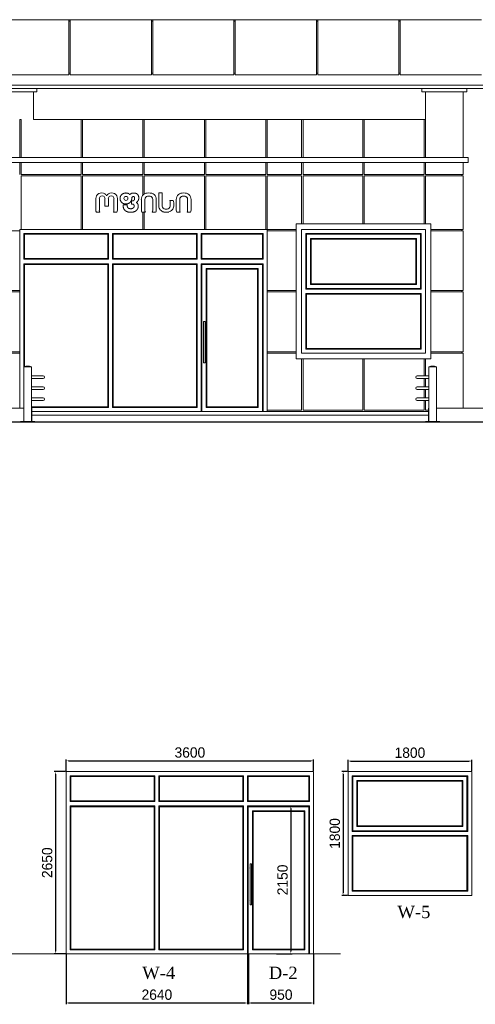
# Model space of a CAD drawing. Header units: feet. Extents: x 1702076 to 2088321, y 4853006 to 4922488.
# Tile 11 of 25: x 1839620 to 1846246, y 4853061 to 4867380. Entities that reach past the tile are written whole.
import ezdxf

# ---------------------------------------------------------------- set-up
doc = ezdxf.new("R2010")
doc.units = ezdxf.units.FT
doc.header["$MEASUREMENT"] = 0
doc.header["$PDMODE"] = 98
doc.header["$PDSIZE"] = 0.3
doc.dimstyles.new('ISO-25', dxfattribs={"dimscale": 15, "dimtxt": 20, "dimasz": 2.5, "dimexe": 1.25, "dimexo": 0.625, "dimgap": 3, "dimtad": 1, "dimdec": 0, "dimtxsty": 'Standard', "dimcen": 2.5, "dimadec": 0, "dimazin": 0, "dimtfac": 1, "dimtdec": 0, "dimtmove": 0, "dimatfit": 3, "dimfxl": 1.25, "dimarcsym": 0})

# ---------------------------------------------------------------- blocks, each defined once
blk = doc.blocks.new('A$Cb9313e93')
at = {"color": 0, "linetype": 'Continuous', "lineweight": 0, "extrusion": (0, 1, 0)}
for p, q in [((40888, 5965), (39708, 5965)), ((40888, 5965), (40908, 5965)), ((40888, 5965), (40888, 5165)), ((40908, 5945), (40888, 5945)), ((42088, 5965), (40908, 5965)), ((40908, 5165), (40908, 5965)), ((42088, 5965), (42108, 5965)), ((42088, 5965), (42088, 5165)), ((42108, 5945), (42088, 5945)), ((43288, 5965), (42108, 5965)), ((42108, 5165), (42108, 5965)), ((43308, 5965), (43288, 5965)), ((43288, 5965), (43288, 5165)), ((43308, 5945), (43288, 5945)), ((44488, 5965), (43308, 5965)), ((43308, 5165), (43308, 5965)), ((44508, 5965), (44488, 5965)), ((44488, 5965), (44488, 5165)), ((44508, 5945), (44488, 5945)), ((44508, 5965), (45688, 5965)), ((44508, 5965), (44508, 5165)), ((45708, 5965), (45688, 5965)), ((45688, 5165), (45688, 5965)), ((45688, 5945), (45708, 5945)), ((45708, 5965), (46888, 5965)), ((45708, 5965), (45708, 5165)), ((39708, 5165), (40888, 5165)), ((40888, 5185), (40908, 5185)), ((40908, 5165), (42088, 5165)), ((42088, 5185), (42108, 5185)), ((42108, 5165), (43288, 5165)), ((43288, 5185), (43308, 5185)), ((43308, 5165), (44488, 5165)), ((44508, 5185), (44488, 5185)), ((45688, 5165), (44508, 5165)), ((45708, 5185), (45688, 5185)), ((46888, 5165), (45708, 5165)), ((33248, 5015), (53348, 5015)), ((33248, 5015), (53348, 5015)), ((53348, 4965), (33248, 4965)), ((39773, 4915), (40423, 4915)), ((40373, 4515), (40373, 4915)), ((40423, 4915), (40423, 4965)), ((46023, 4915), (46023, 4965)), ((46673, 4915), (46023, 4915)), ((46073, 4915), (46073, 3960)), ((46623, 3960), (46623, 4915)), ((46673, 4915), (46673, 4965)), ((40173, 3960), (40173, 4515)), ((40173, 4515), (40193, 4515)), ((40193, 3960), (40193, 4515)), ((41068, 4515), (40373, 4515)), ((41068, 4515), (41088, 4515)), ((41068, 3960), (41068, 4515)), ((41963, 4515), (41088, 4515)), ((41088, 4515), (41088, 3960)), ((41963, 4515), (41983, 4515)), ((41963, 3960), (41963, 4515)), ((42858, 4515), (41983, 4515)), ((41983, 4515), (41983, 3960)), ((42858, 4515), (42878, 4515)), ((42858, 3960), (42858, 4515)), ((43753, 4515), (42878, 4515)), ((42878, 4515), (42878, 3960)), ((43753, 4515), (43773, 4515)), ((43753, 3960), (43753, 4515)), ((44273, 4515), (43773, 4515)), ((43773, 4515), (43773, 3960)), ((44273, 4515), (44293, 4515)), ((44273, 3960), (44273, 4515)), ((45163, 4515), (44293, 4515)), ((44293, 4515), (44293, 3960)), ((45163, 4515), (45183, 4515)), ((45163, 3960), (45163, 4515)), ((46053, 4515), (45183, 4515)), ((45183, 4515), (45183, 3960)), ((46053, 4515), (46073, 4515)), ((46053, 3960), (46053, 4515)), ((46693, 3960), (39823, 3960)), ((46693, 3890), (39823, 3890)), ((40173, 3715), (40173, 3890)), ((40193, 3715), (40193, 3890)), ((41068, 3715), (41068, 3890)), ((41088, 3890), (41088, 3715)), ((41963, 3715), (41963, 3890)), ((41983, 3890), (41983, 3715)), ((42858, 3715), (42858, 3890)), ((42878, 3890), (42878, 3715)), ((43753, 3715), (43753, 3890)), ((43773, 3890), (43773, 3715)), ((44273, 3715), (44273, 3890)), ((44293, 3890), (44293, 3715)), ((45163, 3715), (45163, 3890)), ((45183, 3890), (45183, 3715)), ((46053, 3715), (46053, 3890)), ((46073, 3890), (46073, 3715)), ((46623, 3715), (46623, 3890)), ((46693, 3960), (46693, 3890)), ((40193, 3715), (41068, 3715)), ((40193, 2915), (40193, 3695)), ((41068, 3695), (40193, 3695)), ((41068, 2915), (41068, 3695)), ((41088, 3715), (41963, 3715)), ((41963, 3695), (41088, 3695)), ((41088, 3695), (41088, 2915)), ((41963, 3410), (41963, 3695)), ((41983, 3715), (42858, 3715)), ((41983, 3695), (41983, 3428)), ((42858, 3695), (41983, 3695)), ((42858, 2915), (42858, 3695)), ((42878, 3715), (43753, 3715)), ((43753, 3695), (42878, 3695)), ((42878, 3695), (42878, 2915)), ((43753, 2915), (43753, 3695)), ((43773, 3715), (44273, 3715)), ((43773, 3695), (43773, 2915)), ((44273, 3695), (43773, 3695)), ((44273, 2995), (44273, 3695)), ((44293, 3715), (45163, 3715)), ((45163, 3695), (44293, 3695)), ((44293, 3695), (44293, 2995)), ((45163, 2995), (45163, 3695)), ((45183, 3715), (46053, 3715)), ((45183, 3695), (45183, 2995)), ((46053, 3695), (45183, 3695)), ((46053, 2995), (46053, 3695)), ((46073, 3715), (46623, 3715)), ((46073, 3695), (46073, 2995)), ((46623, 3695), (46073, 3695)), ((46603, 3695), (46603, 3715)), ((46623, 2915), (46623, 3695)), ((42195, 3445), (42195, 3250)), ((42247, 3445), (42195, 3445)), ((42247, 3254), (42247, 3445)), ((41280, 3363), (41280, 3196)), ((41331, 3196), (41331, 3363)), ((41413, 3363), (41413, 3255)), ((41462, 3255), (41462, 3363)), ((41544, 3363), (41544, 3196)), ((41595, 3196), (41595, 3363)), ((41942, 3350), (41942, 3196)), ((41993, 3196), (41993, 3350)), ((42107, 3350), (42107, 3196)), ((42158, 3196), (42158, 3350)), ((42404, 3336), (42355, 3336)), ((42362, 3303), (42362, 3254)), ((42412, 3254), (42412, 3303)), ((42449, 3350), (42449, 3196)), ((42500, 3196), (42500, 3350)), ((42614, 3350), (42614, 3196)), ((42665, 3196), (42665, 3350)), ((41288, 3165), (41339, 3165)), ((41413, 3255), (41462, 3255)), ((41536, 3165), (41587, 3165)), ((41950, 3165), (42001, 3165)), ((41963, 2915), (41963, 3165)), ((41983, 3165), (41983, 2915)), ((42099, 3165), (42150, 3165)), ((42457, 3165), (42508, 3165)), ((42606, 3165), (42658, 3165)), ((40173, 2895), (39823, 2895)), ((40173, 2915), (40173, 2895)), ((40193, 2915), (40173, 2915)), ((40173, 2025), (40173, 2895)), ((40193, 2915), (41068, 2915)), ((41088, 2915), (41068, 2915)), ((41088, 2915), (41963, 2915)), ((41983, 2915), (41963, 2915)), ((41983, 2915), (42858, 2915)), ((42878, 2915), (42858, 2915)), ((42878, 2915), (43753, 2915)), ((43773, 2915), (43753, 2915)), ((43773, 2895), (43773, 2915)), ((43773, 2915), (44193, 2915)), ((43773, 2895), (43773, 2025)), ((44193, 2895), (43773, 2895)), ((44193, 2995), (44193, 1035)), ((46153, 2995), (44193, 2995)), ((44273, 1115), (44273, 2915)), ((44273, 2915), (46073, 2915)), ((46073, 2915), (46073, 1115)), ((46153, 1035), (46153, 2995)), ((46153, 2915), (46623, 2915)), ((46623, 2895), (46153, 2895)), ((46603, 2895), (46603, 2915)), ((46623, 2025), (46623, 2895)), ((40233, 2855), (41463, 2855)), ((40233, 2480), (40233, 2855)), ((41453, 2845), (40243, 2845)), ((40243, 2845), (40243, 2490)), ((41453, 2490), (41453, 2845)), ((41463, 2855), (41463, 2480)), ((41523, 2855), (42753, 2855)), ((41523, 2480), (41523, 2855)), ((42743, 2845), (41533, 2845)), ((41533, 2845), (41533, 2490)), ((42743, 2490), (42743, 2845)), ((42753, 2855), (42753, 2480)), ((42813, 2480), (42813, 2855)), ((42813, 2855), (43713, 2855)), ((42823, 2845), (42823, 2490)), ((43703, 2845), (42823, 2845)), ((43703, 2490), (43703, 2845)), ((43713, 2855), (43713, 2480)), ((44333, 2045), (44333, 2855)), ((44333, 2855), (46013, 2855)), ((44343, 2845), (44343, 2055)), ((46003, 2845), (44343, 2845)), ((44403, 2115), (44403, 2785)), ((44403, 2785), (45943, 2785)), ((44413, 2775), (44413, 2125)), ((45933, 2775), (44413, 2775)), ((45933, 2125), (45933, 2775)), ((45943, 2785), (45943, 2115)), ((46003, 2055), (46003, 2845)), ((46013, 2855), (46013, 2045)), ((41463, 2480), (40233, 2480)), ((40243, 2490), (41453, 2490)), ((42753, 2480), (41523, 2480)), ((41533, 2490), (42743, 2490)), ((43713, 2480), (42813, 2480)), ((42823, 2490), (43703, 2490)), ((40233, 325), (40233, 2415)), ((40233, 2415), (41463, 2415)), ((40243, 2405), (40243, 920)), ((41453, 2405), (40243, 2405)), ((41453, 335), (41453, 2405)), ((41463, 2415), (41463, 325)), ((41523, 325), (41523, 2415)), ((41523, 2415), (42753, 2415)), ((41533, 2405), (41533, 335)), ((42743, 2405), (41533, 2405)), ((42743, 335), (42743, 2405)), ((42753, 2415), (42753, 325)), ((42813, 265), (42813, 2415)), ((42813, 2415), (43713, 2415)), ((42823, 2405), (42823, 265)), ((43703, 2405), (42823, 2405)), ((42883, 325), (42883, 2345)), ((42883, 2345), (43643, 2345)), ((42893, 2335), (42893, 335)), ((43633, 2335), (42893, 2335)), ((43633, 335), (43633, 2335)), ((43643, 2345), (43643, 325)), ((43703, 265), (43703, 2405)), ((43713, 2415), (43713, 265)), ((39823, 2025), (40173, 2025)), ((40173, 2005), (39823, 2005)), ((40173, 2025), (40173, 2005)), ((40173, 1135), (40173, 2005)), ((43773, 2005), (43773, 2025)), ((43773, 2025), (44193, 2025)), ((43773, 2005), (43773, 1135)), ((44193, 2005), (43773, 2005)), ((46013, 2045), (44333, 2045)), ((44343, 2055), (46003, 2055)), ((45943, 2115), (44403, 2115)), ((44413, 2125), (45933, 2125)), ((46153, 2025), (46623, 2025)), ((46623, 2005), (46153, 2005)), ((46603, 2005), (46603, 2025)), ((46623, 1135), (46623, 2005)), ((44333, 1175), (44333, 1985)), ((44333, 1985), (46013, 1985)), ((44343, 1975), (44343, 1185)), ((46003, 1975), (44343, 1975)), ((46003, 1185), (46003, 1975)), ((46013, 1985), (46013, 1175)), ((42848, 1575), (42867, 1575)), ((42848, 976), (42848, 1574)), ((42868, 976), (42868, 1574)), ((46013, 1175), (44333, 1175)), ((44343, 1185), (46003, 1185)), ((39823, 1135), (40173, 1135)), ((40173, 1115), (39823, 1115)), ((40173, 1135), (40173, 1115)), ((40173, 315), (40173, 1115)), ((43773, 1115), (43773, 1135)), ((43773, 1135), (44193, 1135)), ((43773, 1115), (43773, 285)), ((44193, 1115), (43773, 1115)), ((44193, 1035), (46153, 1035)), ((46073, 1115), (44273, 1115)), ((44273, 285), (44273, 1035)), ((44293, 1035), (44293, 285)), ((45163, 285), (45163, 1035)), ((45183, 1035), (45183, 285)), ((46053, 785), (46053, 1035)), ((46073, 1035), (46073, 785)), ((46153, 1135), (46623, 1135)), ((46623, 1115), (46153, 1115)), ((46603, 1115), (46603, 1135)), ((46623, 315), (46623, 1115)), ((40234, 918), (40344, 918)), ((40234, 918), (40234, 917)), ((40234, 917), (40344, 917)), ((40234, 915), (40250, 915)), ((40234, 915), (40234, 120)), ((40237, 917), (40237, 915)), ((40250, 915), (40344, 915)), ((40341, 917), (40341, 915)), ((40344, 918), (40344, 917)), ((40344, 915), (40344, 120)), ((42848, 975), (42867, 975)), ((46232, 918), (46122, 918)), ((46122, 917), (46122, 918)), ((46232, 917), (46122, 917)), ((46216, 915), (46122, 915)), ((46122, 120), (46122, 915)), ((46125, 915), (46125, 917)), ((46232, 915), (46216, 915)), ((46229, 915), (46229, 917)), ((46232, 917), (46232, 918)), ((46232, 120), (46232, 915)), ((40513, 785), (40344, 785)), ((40344, 745), (40513, 745)), ((46122, 785), (45953, 785)), ((45953, 745), (46122, 745)), ((46053, 625), (46053, 745)), ((46073, 745), (46073, 625)), ((40513, 625), (40344, 625)), ((40344, 585), (40513, 585)), ((46122, 625), (45953, 625)), ((45953, 585), (46122, 585)), ((46053, 465), (46053, 585)), ((46073, 585), (46073, 465)), ((40513, 465), (40344, 465)), ((46122, 465), (45953, 465)), ((40234, 315), (39748, 315)), ((40234, 325), (40233, 325)), ((40344, 425), (40513, 425)), ((40344, 335), (41453, 335)), ((41463, 325), (40344, 325)), ((40348, 315), (40344, 315)), ((40348, 120), (40348, 315)), ((42753, 325), (41523, 325)), ((41533, 335), (42743, 335)), ((43643, 325), (42883, 325)), ((42893, 335), (43633, 335)), ((45953, 425), (46122, 425)), ((46053, 285), (46053, 425)), ((46073, 425), (46073, 285)), ((46118, 315), (46122, 315)), ((46118, 315), (46118, 120)), ((46232, 315), (46718, 315)), ((49818, 315), (46718, 315)), ((40348, 265), (46118, 265)), ((40348, 215), (46118, 215)), ((43773, 265), (43773, 285)), ((43773, 285), (44273, 285)), ((44293, 285), (45163, 285)), ((45183, 285), (46053, 285)), ((46073, 285), (46118, 285)), ((40184, 115), (39748, 115)), ((40394, 120), (40184, 120)), ((40184, 115), (40184, 120)), ((40394, 115), (40184, 115)), ((40394, 115), (40394, 120)), ((40394, 115), (46072, 115)), ((46072, 120), (46282, 120)), ((46072, 120), (46072, 115)), ((46072, 115), (46282, 115)), ((46282, 120), (46282, 115)), ((46282, 115), (46718, 115)), ((49818, 115), (46718, 115))]:
    blk.add_line(p, q, dxfattribs=at)
at = {"color": 0, "linetype": 'Continuous', "lineweight": 0, "extrusion": (0, 0, -1)}
blk.add_circle((-41718, 3366), 28.7, dxfattribs=at)
at = {"color": 0, "linetype": 'Continuous', "lineweight": 0}
for centre, radius, start, end in [((41366, 3344), 101, 62.3417, 115.6282), ((41509, 3344), 101, 64.3718, 117.6583), ((42033, 3353), 90.7, 106.5035, 130.5704), ((42050, 3273), 172, 89.8815, 104.4166), ((42050, 3273), 172, 75.5834, 90.1185), ((42068, 3353), 90.7, 49.4296, 73.4965), ((42540, 3353), 90.7, 106.5035, 130.5704), ((42557, 3273), 172, 89.8815, 104.4166), ((42558, 3273), 172, 75.5834, 90.1185), ((42575, 3353), 90.7, 49.4296, 73.4965), ((41359, 3365), 78.8, 117.743, 181.4524), ((41388, 3387), 52.5, 20.1503, 62.3417), ((41487, 3387), 52.5, 117.6583, 159.8497), ((41516, 3365), 78.8, 358.5476, 62.257), ((42035, 3351), 93.6, 131.4001, 180.7368), ((42065, 3351), 93.6, 359.2632, 48.5999), ((42341, 3303), 71.1, 0, 27.2667), ((42543, 3351), 93.6, 131.4001, 180.7368), ((42572, 3351), 93.6, 359.2632, 48.5999), ((41355, 3199), 75.4, 181.6323, 206.5631), ((41519, 3199), 75.4, 333.4369, 358.3677), ((42017, 3199), 75.4, 181.6323, 206.5631), ((42083, 3199), 75.4, 333.4369, 358.3677), ((42291, 3260), 96.2, 185.8974, 219.5566), ((42291, 3268), 102, 222.9621, 257.536), ((42304, 3331), 167, 258.0221, 282.2436), ((42317, 3267), 101, 282.6796, 317.7905), ((42326, 3255), 86, 319.6655, 359.4855), ((42525, 3199), 75.4, 181.6323, 206.5631), ((42590, 3199), 75.4, 333.4369, 358.3677), ((42858, 1508), 13.3, 138.5904, 221.4096), ((42858, 1508), 13.3, 0, 41.4096), ((42858, 1508), 13.3, 318.5904, 0)]:
    blk.add_arc(centre, radius, start, end, dxfattribs=at)
at = {"color": 0, "linetype": 'Continuous', "lineweight": 0, "extrusion": (0, 0, -1)}
for centre, radius, start, end in [((-41367, 3364), 36.2, 358.5552, 66.081), ((-41372, 3353), 48.5, 66.081, 113.919), ((-41376, 3364), 37.3, 116.1779, 180.7798), ((-41499, 3364), 37.3, 359.2202, 63.8221), ((-41503, 3353), 48.5, 66.081, 113.919), ((-41508, 3364), 36.2, 113.919, 181.4448), ((-42042, 3351), 48.6, 358.3168, 43.6773), ((-42040, 3351), 48, 45.4377, 78.2024), ((-42049, 3299), 101, 79.19, 90.4648), ((-42051, 3299), 101, 89.5352, 100.81), ((-42060, 3351), 48, 101.7976, 134.5623), ((-42058, 3351), 48.6, 136.3227, 181.6832), ((-42259, 3298), 103, 158.5962, 177.2164), ((-42549, 3351), 48.6, 358.3168, 43.6773), ((-42547, 3351), 48, 45.4377, 78.2024), ((-42557, 3299), 101, 79.19, 90.4648), ((-42558, 3299), 101, 89.5352, 100.81), ((-42567, 3351), 48, 101.7976, 134.5623), ((-42566, 3351), 48.6, 136.3227, 181.6832), ((-41394, 3196), 63.3, 330.9965, 0.0133), ((-41480, 3196), 63.3, 179.9867, 209.0035), ((-42056, 3196), 63.3, 330.9965, 0.0133), ((-42044, 3196), 63.3, 179.9867, 209.0035), ((-42289, 3254), 42, 310.9322, 359.9605), ((-42297, 3266), 56.2, 280.2993, 309.7954), ((-42303, 3311), 102, 260.8559, 279.1441), ((-42310, 3267), 57.5, 231.0012, 261.0375), ((-42315, 3258), 47.4, 183.9964, 227.4902), ((-42564, 3196), 63.3, 330.9965, 0.0133), ((-42551, 3196), 63.3, 179.9867, 209.0035), ((-42848, 1574), 0.667, 0, 90), ((-42867, 1574), 0.667, 90, 180), ((-42858, 1042), 13.3, 318.5904, 41.4096), ((-42858, 1042), 13.3, 138.5904, 180), ((-42858, 1042), 13.3, 180, 221.4096), ((-40289, 741), 185, 72.7047, 107.2953), ((-42848, 976), 0.667, 270, 0), ((-42867, 976), 0.667, 180, 270), ((-46177, 741), 185, 72.7047, 107.2953), ((-40513, 765), 20, 90, 270), ((-45953, 765), 20, 270, 90), ((-40513, 605), 20, 90, 270), ((-45953, 605), 20, 270, 90), ((-40513, 445), 20, 90, 270), ((-45953, 445), 20, 270, 90)]:
    blk.add_arc(centre, radius, start, end, dxfattribs=at)
at = {"color": 0, "linetype": 'Continuous', "lineweight": 0}
for points, weights in [([(41695, 3442), (41678, 3438), (41664, 3428)], [1, 0.977956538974, 1]), ([(41643, 3324), (41660, 3294), (41694, 3288)], [1, 0.915002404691, 1]), ([(41893, 3277), (41886, 3297), (41868, 3307)], [1, 0.928335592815, 1]), ([(41678, 3264), (41678, 3246), (41681, 3229)], [1, 0.993134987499, 1]), ([(41694, 3288), (41720, 3282), (41746, 3289)], [1, 0.973604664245, 1]), ([(41752, 3225), (41737, 3237), (41737, 3257)], [1, 0.897762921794, 1])]:
    blk.add_rational_spline(points, weights, degree=2, dxfattribs=at)
for points, weights, knots in [([(41776, 3420), (41762, 3437), (41740, 3442), (41718, 3447), (41695, 3442)], [1, 0.945522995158, 1, 0.97614361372, 1], [24.189703, 24.189703, 24.189703, 24.852901, 24.852901, 25.290639, 25.290639, 25.290639]), ([(41893, 3417), (41880, 3436), (41856, 3441), (41838, 3445), (41820, 3444), (41792, 3443), (41776, 3420)], [1, 0.927406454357, 1, 0.9921264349, 1, 0.899572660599, 1], [22.267795, 22.267795, 22.267795, 23.03455, 23.03455, 23.28569, 23.28569, 24.189703, 24.189703, 24.189703]), ([(41664, 3428), (41651, 3418), (41643, 3405), (41618, 3364), (41643, 3324)], [1, 0.981091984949, 1, 0.851227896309, 1], [25.711352, 25.711352, 25.711352, 26.100894, 26.100894, 27.205846, 27.205846, 27.205846]), ([(41746, 3289), (41762, 3294), (41775, 3305), (41795, 3324), (41801, 3350), (41802, 3359), (41802, 3368), (41802, 3380), (41811, 3387), (41824, 3398), (41837, 3389), (41844, 3385), (41844, 3377), (41844, 3368), (41844, 3360), (41844, 3331), (41815, 3330)], [1, 0.971755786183, 1, 0.950980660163, 1, 0.994247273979, 1, 0.905108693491, 1, 0.802231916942, 1, 0.884127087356, 1, 0.999738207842, 1, 0.723100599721, 1], [0, 0, 0, 0.476472, 0.476472, 1.105281, 1.105281, 1.319911, 1.319911, 2.198233, 2.198233, 3.477777, 3.477777, 4.450125, 4.450125, 4.49589, 4.49589, 6.020921, 6.020921, 6.020921]), ([(41868, 3307), (41884, 3315), (41893, 3331), (41918, 3374), (41893, 3417)], [1, 0.964869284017, 1, 0.858827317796, 1], [20.660452, 20.660452, 20.660452, 21.192154, 21.192154, 22.267795, 22.267795, 22.267795]), ([(41681, 3229), (41694, 3186), (41737, 3172), (41791, 3153), (41844, 3175), (41872, 3186), (41886, 3212), (41891, 3220), (41893, 3229), (41899, 3253), (41893, 3277)], [1, 0.892198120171, 1, 0.936110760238, 1, 0.946136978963, 1, 0.989407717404, 1, 0.973109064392, 1], [16.827045, 16.827045, 16.827045, 17.76426, 17.76426, 18.483044, 18.483044, 19.14246, 19.14246, 19.433816, 19.433816, 19.89868, 19.89868, 19.89868]), ([(41800, 3284), (41806, 3284), (41811, 3284), (41833, 3284), (41837, 3263), (41838, 3254), (41837, 3245), (41834, 3232), (41822, 3225), (41787, 3205), (41752, 3225)], [1, 1, 1, 0.770680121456, 1, 0.982188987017, 1, 0.908131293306, 1, 0.868918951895, 1], [8.020921, 8.020921, 8.020921, 9.020921, 9.020921, 10.402698, 10.402698, 10.780737, 10.780737, 11.644731, 11.644731, 12.680296, 12.680296, 12.680296])]:
    blk.add_rational_spline(points, weights, degree=2, knots=knots, dxfattribs=at)
for points in [[(41815, 3330), (41807, 3330), (41800, 3330)], [(41800, 3330), (41800, 3307), (41800, 3284)], [(41737, 3272), (41707, 3272), (41678, 3272)], [(41678, 3272), (41678, 3268), (41678, 3264)], [(41737, 3257), (41737, 3264), (41737, 3272)]]:
    blk.add_open_spline(points, degree=2, dxfattribs=at)
blk = doc.blocks.new('*D5637')
at = {"color": 0, "lineweight": -2, "transparency": 16777216}
for p, q in [((1840295, 4853786), (1840295, 4853061)), ((1842935, 4853786), (1842935, 4853061)), ((1840332, 4853080), (1842897, 4853080))]:
    blk.add_line(p, q, dxfattribs=at)
at = {"color": 0, "lineweight": 5, "transparency": 16777216}
for points in [[(1840332, 4853086), (1840332, 4853074), (1840295, 4853080)], [(1842897, 4853086), (1842897, 4853074), (1842935, 4853080)]]:
    blk.add_solid(points, dxfattribs=at)
at = {"layer": 'Defpoints', "color": 0, "lineweight": 5, "transparency": 16777216}
for p in [(1840295, 4853795), (1842935, 4853795), (1842935, 4853080)]:
    blk.add_point(p, dxfattribs=at)
at = {"color": 0, "lineweight": 5, "transparency": 16777216, "insert": (1841615, 4853200), "char_height": 150, "attachment_point": 5}
blk.add_mtext('2640', dxfattribs=at)
blk = doc.blocks.new('*D5638')
at = {"color": 0, "lineweight": -2, "transparency": 16777216}
for p, q in [((1842945, 4853786), (1842945, 4853061)), ((1843895, 4853786), (1843895, 4853061)), ((1842982, 4853080), (1843857, 4853080))]:
    blk.add_line(p, q, dxfattribs=at)
at = {"color": 0, "lineweight": 5, "transparency": 16777216}
for points in [[(1842982, 4853086), (1842982, 4853073), (1842945, 4853080)], [(1843857, 4853086), (1843857, 4853073), (1843895, 4853080)]]:
    blk.add_solid(points, dxfattribs=at)
at = {"layer": 'Defpoints', "color": 0, "lineweight": 5, "transparency": 16777216}
for p in [(1842945, 4853795), (1843895, 4853795), (1843895, 4853080)]:
    blk.add_point(p, dxfattribs=at)
at = {"color": 0, "lineweight": 5, "transparency": 16777216, "insert": (1843420, 4853200), "char_height": 150, "attachment_point": 5}
blk.add_mtext('950', dxfattribs=at)
blk = doc.blocks.new('*D5639')
at = {"color": 0, "lineweight": -2, "transparency": 16777216}
for p, q in [((1840295, 4856454), (1840295, 4856621)), ((1840332, 4856602), (1843857, 4856602)), ((1843895, 4856454), (1843895, 4856621))]:
    blk.add_line(p, q, dxfattribs=at)
at = {"color": 0, "lineweight": 5, "transparency": 16777216}
for points in [[(1840332, 4856608), (1840332, 4856596), (1840295, 4856602)], [(1843857, 4856608), (1843857, 4856596), (1843895, 4856602)]]:
    blk.add_solid(points, dxfattribs=at)
at = {"layer": 'Defpoints', "color": 0, "lineweight": 5, "transparency": 16777216}
for p in [(1843895, 4856602), (1840295, 4856445), (1843895, 4856445)]:
    blk.add_point(p, dxfattribs=at)
at = {"color": 0, "lineweight": 5, "transparency": 16777216, "insert": (1842095, 4856722), "char_height": 150, "attachment_point": 5}
blk.add_mtext('3600', dxfattribs=at)
blk = doc.blocks.new('*D5640')
at = {"color": 0, "lineweight": -2, "transparency": 16777216}
for p, q in [((1840285, 4856445), (1840121, 4856445)), ((1840140, 4856408), (1840140, 4853833)), ((1840285, 4853795), (1840121, 4853795))]:
    blk.add_line(p, q, dxfattribs=at)
at = {"color": 0, "lineweight": 5, "transparency": 16777216}
for points in [[(1840133, 4856408), (1840146, 4856408), (1840140, 4856445)], [(1840133, 4853833), (1840146, 4853833), (1840140, 4853795)]]:
    blk.add_solid(points, dxfattribs=at)
at = {"layer": 'Defpoints', "color": 0, "lineweight": 5, "transparency": 16777216}
for p in [(1840295, 4856445), (1840140, 4853795), (1840295, 4853795)]:
    blk.add_point(p, dxfattribs=at)
at = {"color": 0, "lineweight": 5, "transparency": 16777216, "insert": (1840020, 4855120), "char_height": 150, "attachment_point": 5, "rotation": 90}
blk.add_mtext('2650', dxfattribs=at)
blk = doc.blocks.new('*D5641')
at = {"color": 0, "lineweight": -2, "transparency": 16777216}
for p, q in [((1843356, 4855945), (1843581, 4855945)), ((1843563, 4855908), (1843563, 4853833)), ((1843356, 4853795), (1843581, 4853795))]:
    blk.add_line(p, q, dxfattribs=at)
at = {"color": 0, "lineweight": 5, "transparency": 16777216}
for points in [[(1843556, 4855908), (1843569, 4855908), (1843563, 4855945)], [(1843556, 4853833), (1843569, 4853833), (1843563, 4853795)]]:
    blk.add_solid(points, dxfattribs=at)
at = {"layer": 'Defpoints', "color": 0, "lineweight": 5, "transparency": 16777216}
for p in [(1843347, 4855945), (1843347, 4853795), (1843563, 4853795)]:
    blk.add_point(p, dxfattribs=at)
at = {"color": 0, "lineweight": 5, "transparency": 16777216, "insert": (1843443, 4854870), "char_height": 150, "attachment_point": 5, "rotation": 90}
blk.add_mtext('2150', dxfattribs=at)
blk = doc.blocks.new('*D5642')
at = {"color": 0, "lineweight": -2, "transparency": 16777216}
for p, q in [((1844395, 4856454), (1844395, 4856618)), ((1844432, 4856599), (1846157, 4856599)), ((1846195, 4856454), (1846195, 4856618))]:
    blk.add_line(p, q, dxfattribs=at)
at = {"color": 0, "lineweight": 5, "transparency": 16777216}
for points in [[(1844432, 4856605), (1844432, 4856593), (1844395, 4856599)], [(1846157, 4856605), (1846157, 4856593), (1846195, 4856599)]]:
    blk.add_solid(points, dxfattribs=at)
at = {"layer": 'Defpoints', "color": 0, "lineweight": 5, "transparency": 16777216}
for p in [(1846195, 4856599), (1844395, 4856445), (1846195, 4856445)]:
    blk.add_point(p, dxfattribs=at)
at = {"color": 0, "lineweight": 5, "transparency": 16777216, "insert": (1845295, 4856719), "char_height": 150, "attachment_point": 5}
blk.add_mtext('1800', dxfattribs=at)
blk = doc.blocks.new('*D5643')
at = {"color": 0, "lineweight": -2, "transparency": 16777216}
for p, q in [((1844385, 4856445), (1844304, 4856445)), ((1844323, 4856408), (1844323, 4854683)), ((1844385, 4854645), (1844304, 4854645))]:
    blk.add_line(p, q, dxfattribs=at)
at = {"color": 0, "lineweight": 5, "transparency": 16777216}
for points in [[(1844316, 4856408), (1844329, 4856408), (1844323, 4856445)], [(1844316, 4854683), (1844329, 4854683), (1844323, 4854645)]]:
    blk.add_solid(points, dxfattribs=at)
at = {"layer": 'Defpoints', "color": 0, "lineweight": 5, "transparency": 16777216}
for p in [(1844395, 4856445), (1844323, 4854645), (1844395, 4854645)]:
    blk.add_point(p, dxfattribs=at)
at = {"color": 0, "lineweight": 5, "transparency": 16777216, "insert": (1844203, 4855545), "char_height": 150, "attachment_point": 5, "rotation": 90}
blk.add_mtext('1800', dxfattribs=at)

msp = doc.modelspace()

# ---------------------------------------------------------------- linework, layer by layer
at = {"color": 0, "linetype": 'Continuous', "lineweight": 0, "extrusion": (0, 1, 0)}
for p, q in [((1840314.8, 4856445.1), (1840294.8, 4856445.1)), ((1840294.8, 4855555.1), (1840294.8, 4856445.1)), ((1840314.8, 4856445.1), (1841189.8, 4856445.1)), ((1840354.8, 4856385.1), (1841584.8, 4856385.1)), ((1840354.8, 4856010.1), (1840354.8, 4856385.1)), ((1840354.8, 4856385.1), (1841584.8, 4856385.1)), ((1841574.8, 4856375.1), (1840364.8, 4856375.1)), ((1840364.8, 4856375.1), (1840364.8, 4856020.1)), ((1841574.8, 4856375.1), (1840364.8, 4856375.1)), ((1841209.8, 4856445.1), (1841189.8, 4856445.1)), ((1841209.8, 4856445.1), (1842084.8, 4856445.1)), ((1841574.8, 4856020.1), (1841574.8, 4856375.1)), ((1841584.8, 4856385.1), (1841584.8, 4856010.1)), ((1841644.8, 4856385.1), (1842874.8, 4856385.1)), ((1841644.8, 4856010.1), (1841644.8, 4856385.1)), ((1841644.8, 4856385.1), (1842874.8, 4856385.1)), ((1842864.8, 4856375.1), (1841654.8, 4856375.1)), ((1841654.8, 4856375.1), (1841654.8, 4856020.1)), ((1842864.8, 4856375.1), (1841654.8, 4856375.1)), ((1842104.8, 4856445.1), (1842084.8, 4856445.1)), ((1842104.8, 4856445.1), (1842979.8, 4856445.1)), ((1842864.8, 4856020.1), (1842864.8, 4856375.1)), ((1842874.8, 4856385.1), (1842874.8, 4856010.1)), ((1842934.8, 4856010.1), (1842934.8, 4856385.1)), ((1842934.8, 4856385.1), (1843834.8, 4856385.1)), ((1842944.8, 4856375.1), (1842944.8, 4856020.1)), ((1843824.8, 4856375.1), (1842944.8, 4856375.1)), ((1842999.8, 4856445.1), (1842979.8, 4856445.1)), ((1842999.8, 4856445.1), (1843874.8, 4856445.1)), ((1843824.8, 4856020.1), (1843824.8, 4856375.1)), ((1843834.8, 4856385.1), (1843834.8, 4856010.1)), ((1843894.8, 4856445.1), (1843874.8, 4856445.1)), ((1843894.8, 4856425.1), (1843894.8, 4856445.1)), ((1843894.8, 4856425.1), (1843894.8, 4855555.1)), ((1844394.8, 4854645.1), (1844394.8, 4856445.1)), ((1844394.8, 4856445.1), (1846194.8, 4856445.1)), ((1844454.8, 4855575.1), (1844454.8, 4856385.1)), ((1844454.8, 4856385.1), (1846134.8, 4856385.1)), ((1844464.8, 4856375.1), (1844464.8, 4855585.1)), ((1846124.8, 4856375.1), (1844464.8, 4856375.1)), ((1844524.8, 4855645.1), (1844524.8, 4856315.1)), ((1844524.8, 4856315.1), (1846064.8, 4856315.1)), ((1846064.8, 4856315.1), (1846064.8, 4855645.1)), ((1846124.8, 4855585.1), (1846124.8, 4856375.1)), ((1846134.8, 4856385.1), (1846134.8, 4855575.1)), ((1846194.8, 4856445.1), (1846194.8, 4854645.1)), ((1844534.8, 4856305.1), (1844534.8, 4855655.1)), ((1846054.8, 4856305.1), (1844534.8, 4856305.1)), ((1846054.8, 4855655.1), (1846054.8, 4856305.1)), ((1841584.8, 4856010.1), (1840354.8, 4856010.1)), ((1840354.8, 4853855.1), (1840354.8, 4855945.1)), ((1840354.8, 4855945.1), (1841584.8, 4855945.1)), ((1840364.8, 4856020.1), (1841574.8, 4856020.1)), ((1840364.8, 4855935.1), (1840364.8, 4853865.1)), ((1841574.8, 4855935.1), (1840364.8, 4855935.1)), ((1841574.8, 4853865.1), (1841574.8, 4855935.1)), ((1841584.8, 4855945.1), (1841584.8, 4853855.1)), ((1842874.8, 4856010.1), (1841644.8, 4856010.1)), ((1841644.8, 4853855.1), (1841644.8, 4855945.1)), ((1841644.8, 4855945.1), (1842874.8, 4855945.1)), ((1841654.8, 4856020.1), (1842864.8, 4856020.1)), ((1841654.8, 4855935.1), (1841654.8, 4853865.1)), ((1842864.8, 4855935.1), (1841654.8, 4855935.1)), ((1842864.8, 4853865.1), (1842864.8, 4855935.1)), ((1842874.8, 4855945.1), (1842874.8, 4853855.1)), ((1843834.8, 4856010.1), (1842934.8, 4856010.1)), ((1842934.8, 4853795.1), (1842934.8, 4855945.1)), ((1842934.8, 4855945.1), (1843834.8, 4855945.1)), ((1842944.8, 4856020.1), (1843824.8, 4856020.1)), ((1842944.8, 4855935.1), (1842944.8, 4853795.1)), ((1843824.8, 4855935.1), (1842944.8, 4855935.1)), ((1843824.8, 4853795.1), (1843824.8, 4855935.1)), ((1843834.8, 4855945.1), (1843834.8, 4853795.1)), ((1843004.8, 4853855.1), (1843004.8, 4855875.1)), ((1843004.8, 4855875.1), (1843764.8, 4855875.1)), ((1843014.8, 4855865.1), (1843014.8, 4853865.1)), ((1843754.8, 4855865.1), (1843014.8, 4855865.1)), ((1843754.8, 4853865.1), (1843754.8, 4855865.1)), ((1843764.8, 4855875.1), (1843764.8, 4853855.1)), ((1846064.8, 4855645.1), (1844524.8, 4855645.1)), ((1844534.8, 4855655.1), (1846054.8, 4855655.1)), ((1840294.8, 4855555.1), (1840294.8, 4855535.1)), ((1840294.8, 4854665.1), (1840294.8, 4855535.1)), ((1843894.8, 4855535.1), (1843894.8, 4855555.1)), ((1843894.8, 4855535.1), (1843894.8, 4854665.1)), ((1846134.8, 4855575.1), (1844454.8, 4855575.1)), ((1844454.8, 4854705.1), (1844454.8, 4855515.1)), ((1844454.8, 4855515.1), (1846134.8, 4855515.1)), ((1844464.8, 4855585.1), (1846124.8, 4855585.1)), ((1844464.8, 4855505.1), (1844464.8, 4854715.1)), ((1846124.8, 4855505.1), (1844464.8, 4855505.1)), ((1846124.8, 4854715.1), (1846124.8, 4855505.1)), ((1846134.8, 4855515.1), (1846134.8, 4854705.1)), ((1842969.8, 4854505.8), (1842969.8, 4855104.4)), ((1842970.4, 4855105.1), (1842989.1, 4855105.1)), ((1842989.8, 4854505.8), (1842989.8, 4855104.4)), ((1840294.8, 4854665.1), (1840294.8, 4854645.1)), ((1840294.8, 4853795.1), (1840294.8, 4854645.1)), ((1843894.8, 4854645.1), (1843894.8, 4854665.1)), ((1843894.8, 4854645.1), (1843894.8, 4853815.1)), ((1846194.8, 4854645.1), (1844394.8, 4854645.1)), ((1846134.8, 4854705.1), (1844454.8, 4854705.1)), ((1844464.8, 4854715.1), (1846124.8, 4854715.1)), ((1842970.4, 4854505.1), (1842989.1, 4854505.1)), ((1832494.8, 4853795.1), (1844283.9, 4853795.1)), ((1841584.8, 4853855.1), (1840354.8, 4853855.1)), ((1841584.8, 4853855.1), (1840354.8, 4853855.1)), ((1840364.8, 4853865.1), (1841574.8, 4853865.1)), ((1840364.8, 4853865.1), (1841574.8, 4853865.1)), ((1842874.8, 4853855.1), (1841644.8, 4853855.1)), ((1842874.8, 4853855.1), (1841644.8, 4853855.1)), ((1841654.8, 4853865.1), (1842864.8, 4853865.1)), ((1841654.8, 4853865.1), (1842864.8, 4853865.1)), ((1843764.8, 4853855.1), (1843004.8, 4853855.1)), ((1843014.8, 4853865.1), (1843754.8, 4853865.1)), ((1843894.8, 4853795.1), (1843894.8, 4853815.1))]:
    msp.add_line(p, q, dxfattribs=at)
at = {"lineweight": 30}
msp.add_lwpolyline([(1831210, 4861530.3), (1854280, 4861530.3)], dxfattribs=at)
at = {"color": 0, "linetype": 'Continuous', "lineweight": 0}
for start, end in [(138.59038, 221.40962), (0, 41.40962), (318.59038, 0)]:
    msp.add_arc((1842979.8, 4855038.4), 13.3, start, end, dxfattribs=at)
at = {"color": 0, "linetype": 'Continuous', "lineweight": 0, "extrusion": (0, 0, -1)}
for centre, radius, start, end in [((-1842970.4, 4855104.4), 0.667, 0, 90), ((-1842989.1, 4855104.4), 0.667, 90, 180), ((-1842979.8, 4854571.8), 13.3, 318.59038, 41.40962), ((-1842970.4, 4854505.8), 0.667, 270, 0), ((-1842989.1, 4854505.8), 0.667, 180, 270), ((-1842979.8, 4854571.8), 13.3, 138.59038, 180), ((-1842979.8, 4854571.8), 13.3, 180, 221.40962)]:
    msp.add_arc(centre, radius, start, end, dxfattribs=at)

# ---------------------------------------------------------------- block references
at = {"lineweight": 5}
msp.add_blockref('A$Cb9313e93', (1799447.3, 4861415.4), dxfattribs=at)

# ---------------------------------------------------------------- texts
at = {"lineweight": 9, "char_height": 178.498, "width": 401.685, "attachment_point": 2}
for s, insert in [('{\\fTimes New Roman|b0|i0|c0|p18;W\\fTimes New Roman|b0|i0|c162|p18;-\\fTimes New Roman|b0|i0|c0|p18;5}', (1845352.7, 4854493)), ('{\\fTimes New Roman|b0|i0|c0|p18;W\\fTimes New Roman|b0|i0|c162|p18;-\\fTimes New Roman|b0|i0|c0|p18;4}', (1841641.4, 4853608)), ('{\\fTimes New Roman|b0|i0|c162|p18;D-\\fTimes New Roman|b0|i0|c0|p18;2}', (1843452, 4853608))]:
    msp.add_mtext(s, dxfattribs=dict(at, insert=insert))

# ---------------------------------------------------------------- dimensions: what is measured, and where the dimension line sits
at = {"color": 5, "lineweight": 5}
for p1, p2, distance, picture, middle in [((1840294.8, 4856445.1), (1843894.8, 4856445.1), 157, '*D5639', (1842094.8, 4856722.1)), ((1844394.8, 4856445.1), (1846194.8, 4856445.1), 153.7, '*D5642', (1845294.8, 4856718.8)), ((1840294.8, 4856445.1), (1840294.8, 4853795.1), -155.2, '*D5640', (1840019.6, 4855120.1)), ((1844394.8, 4856445.1), (1844394.8, 4854645.1), -72, '*D5643', (1844202.7, 4855545.1)), ((1843346.5, 4855945.1), (1843346.5, 4853795.1), 216.2, '*D5641', (1843442.7, 4854870.1))]:
    dim = msp.add_aligned_dim(p1=p1, p2=p2, distance=distance, dimstyle='ISO-25', override={"dimtxt": 10}, dxfattribs=at)
    dim.commit()
    dim.dimension.update_dxf_attribs({"geometry": picture, "text_midpoint": middle})
for base, p1, p2, picture, middle in [((1842934.8, 4853079.8), (1840294.8, 4853795.1), (1842934.8, 4853795.1), '*D5637', (1841614.8, 4853079.8)), ((1843894.8, 4853079.6), (1842944.8, 4853795.1), (1843894.8, 4853795.1), '*D5638', (1843419.8, 4853079.6))]:
    dim = msp.add_linear_dim(base=base, p1=p1, p2=p2, angle=0, dimstyle='ISO-25', override={"dimtxt": 10}, dxfattribs=at)
    dim.commit()
    dim.dimension.update_dxf_attribs({"geometry": picture, "text_midpoint": middle, "dimtype": 161})

doc.saveas('drawing.dxf')
